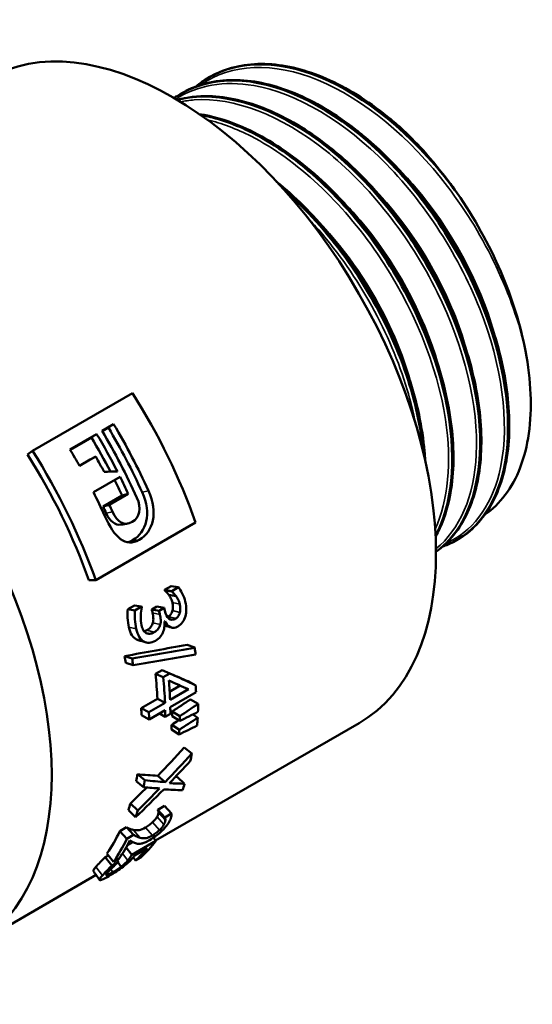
# Model space of a CAD drawing. Header units: millimetres. Extents: x -134 to 755, y -69 to 356.
# Tile 11 of 21: x 143 to 167, y 118 to 163. Entities that reach past the tile are written whole.
import ezdxf

# ---------------------------------------------------------------- set-up
doc = ezdxf.new("R2010")
doc.units = ezdxf.units.MM
doc.layers.add('Видимые тонкие (ГОСТ)', color=7, linetype='Continuous', lineweight=35)
doc.layers.add('Видимый контур (ГОСТ)', color=7, linetype='Continuous', lineweight=50)

msp = doc.modelspace()

# ---------------------------------------------------------------- linework, layer by layer
at = {"layer": 'Видимые тонкие (ГОСТ)'}
for p, q in [((148.8513, 141.4839), (149.1403, 141.5522)), ((147.201, 140.5165), (147.4902, 140.5844)), ((148.4155, 139.2778), (148.7236, 139.3)), ((150.244, 136.4126), (150.582, 136.3374)), ((149.3319, 135.939), (149.6696, 135.8652)), ((150.2519, 136.0413), (150.592, 135.9564)), ((149.3473, 135.4817), (149.6876, 135.3958)), ((150.0483, 135.7623), (150.3893, 135.6732)), ((148.2446, 135.2734), (148.5825, 135.1986)), ((149.069, 135.1375), (149.4103, 135.0468)), ((148.5889, 134.7148), (148.931, 134.6203)), ((149.5392, 126.5644), (149.8566, 126.2012)), ((148.4372, 125.9578), (148.7553, 125.5959)), ((149.0129, 126.074), (149.3253, 125.7025)), ((149.3331, 126.3107), (149.6469, 125.9416)), ((147.9503, 124.8765), (148.1931, 124.5498)), ((146.7293, 124.2551), (147.0229, 123.8581)), ((147.408, 124.1455), (147.5039, 124.01))]:
    msp.add_line(p, q, dxfattribs=at)
for points, knots in [([(166.4857, 147.988), (165.9316, 150.5295), (164.6385, 153.2685), (162.9068, 155.5367), (161.1756, 157.8042), (159.0211, 159.5808), (156.9513, 160.431), (154.8965, 161.2751), (152.9428, 161.1984), (151.5432, 160.2141)], [8.1045097, 8.1045097, 8.1045097, 8.1045097, 8.826182, 8.826182, 8.826182, 9.547605, 9.547605, 9.547605, 10.2638012, 10.2638012, 10.2638012, 10.2638012]), ([(162.8205, 139.1246), (164.0099, 139.6503), (164.8813, 140.7747), (165.2737, 142.3333), (165.7586, 144.2599), (165.5069, 146.833), (164.5673, 149.4271), (163.6279, 152.0205), (162.0088, 154.612), (160.0872, 156.5724), (158.1661, 158.5322), (155.959, 159.8437), (153.9841, 160.1854), (152.6307, 160.4195), (151.3941, 160.1966), (150.4042, 159.5633)], [13.2888388, 13.2888388, 13.2888388, 13.2888388, 13.8711808, 13.8711808, 13.8711808, 14.5909949, 14.5909949, 14.5909949, 15.3105985, 15.3105985, 15.3105985, 16.0299964, 16.0299964, 16.0299964, 16.5230134, 16.5230134, 16.5230134, 16.5230134]), ([(162.3681, 138.8811), (163.4618, 139.7566), (164.1282, 141.2939), (164.2231, 143.2205), (164.3321, 145.434), (163.6855, 148.1419), (162.4262, 150.6893), (161.1672, 153.2362), (159.3063, 155.6004), (157.277, 157.2096), (155.2482, 158.8185), (153.0681, 159.6587), (151.2464, 159.5225), (151.0333, 159.5065), (150.8253, 159.4773), (150.6229, 159.4351)], [19.7173363, 19.7173363, 19.7173363, 19.7173363, 20.3423278, 20.3423278, 20.3423278, 21.0604177, 21.0604177, 21.0604177, 21.7783396, 21.7783396, 21.7783396, 22.4960981, 22.4960981, 22.4960981, 22.5800575, 22.5800575, 22.5800575, 22.5800575]), ([(162.3323, 139.7848), (162.927, 141.0995), (163.1025, 142.8652), (162.8074, 144.8213), (162.4328, 147.3042), (161.303, 150.0716), (159.6795, 152.4471), (158.0571, 154.8209), (155.9555, 156.7823), (153.8706, 157.8504), (153.1892, 158.1995), (152.5116, 158.4521), (151.8545, 158.6067)], [26.2948373, 26.2948373, 26.2948373, 26.2948373, 26.8638452, 26.8638452, 26.8638452, 27.5861047, 27.5861047, 27.5861047, 28.307848, 28.307848, 28.307848, 28.5437237, 28.5437237, 28.5437237, 28.5437237]), ([(165.1646, 148.3791), (164.5781, 150.7062), (163.3253, 153.1758), (161.6978, 155.1766), (161.2804, 155.6899), (160.8393, 156.1709), (160.3826, 156.6136)], [8.14773325, 8.14773325, 8.14773325, 8.14773325, 8.87427286, 8.87427286, 8.87427286, 9.06063115, 9.06063115, 9.06063115, 9.06063115]), ([(163.8751, 147.638), (163.5921, 148.7642), (163.1617, 149.9241), (162.5987, 151.0482), (161.7003, 152.842), (160.4707, 154.5315), (159.0986, 155.8723)], [14.43081347, 14.43081347, 14.43081347, 14.43081347, 14.78249163, 14.78249163, 14.78249163, 15.34367703, 15.34367703, 15.34367703, 15.34367703]), ([(162.594, 146.9044), (162.0031, 149.237), (160.746, 151.7126), (159.1123, 153.7148), (158.6974, 154.2233), (158.2593, 154.7), (157.8059, 155.1388)], [20.71495316, 20.71495316, 20.71495316, 20.71495316, 21.4431916, 21.4431916, 21.4431916, 21.62813575, 21.62813575, 21.62813575, 21.62813575]), ([(161.3044, 146.1642), (160.9994, 147.3729), (160.5246, 148.6202), (159.9003, 149.8199), (159.0138, 151.5236), (157.8316, 153.1193), (156.5206, 154.398)], [26.99813846, 26.99813846, 26.99813846, 26.99813846, 27.37548238, 27.37548238, 27.37548238, 27.91132106, 27.91132106, 27.91132106, 27.91132106]), ([(161.4213, 144.6599), (161.3252, 145.1641), (161.2003, 145.6777), (161.0466, 146.1959), (160.2825, 148.7708), (158.8125, 151.4352), (156.9768, 153.5442), (156.7997, 153.7478), (156.6193, 153.9459), (156.4361, 154.1384)], [33.20269264, 33.20269264, 33.20269264, 33.20269264, 33.34723434, 33.34723434, 33.34723434, 34.06554603, 34.06554603, 34.06554603, 34.13486051, 34.13486051, 34.13486051, 34.13486051])]:
    msp.add_open_spline(points, degree=3, knots=knots, dxfattribs=at)
at = {"layer": 'Видимый контур (ГОСТ)'}
for p, q in [((151.9222, 160.5586), (151.9342, 160.5655)), ((150.638, 159.8172), (150.65, 159.8241)), ((143.8122, 143.389), (148.4084, 146.0426)), ((147.0098, 144.3032), (147.5428, 144.611)), ((147.2992, 144.4557), (147.0162, 144.2924)), ((147.2992, 144.4557), (147.5428, 144.611)), ((145.5352, 143.4518), (146.7604, 144.1592)), ((146.5168, 144.004), (145.5416, 143.441)), ((146.5168, 144.004), (146.7604, 144.1592)), ((143.5806, 143.2143), (143.8122, 143.389)), ((146.7223, 143.1239), (145.974, 142.6919)), ((146.4662, 142.9903), (146.7223, 143.1239)), ((145.968, 142.7027), (146.4662, 142.9903)), ((146.6107, 141.4895), (147.836, 142.1969)), ((147.0577, 140.8295), (147.9308, 141.3336)), ((148.2158, 141.4107), (147.3426, 140.9066)), ((147.9308, 141.3336), (148.2158, 141.4107)), ((147.0577, 140.8295), (147.3426, 140.9066)), ((151.3153, 140.0966), (146.7191, 137.443)), ((163.3451, 139.2907), (163.3571, 139.2976)), ((146.4049, 137.4372), (146.7191, 137.443)), ((149.8854, 136.9933), (150.191, 137.1697)), ((149.8854, 136.9933), (150.2184, 136.9382)), ((149.8913, 136.9709), (150.2244, 136.9152)), ((150.0813, 136.7677), (150.4165, 136.7041)), ((150.191, 137.1697), (150.524, 137.1147)), ((150.2184, 136.9382), (150.524, 137.1147)), ((148.1904, 136.1024), (148.496, 136.2788)), ((148.1904, 136.1024), (148.5228, 136.0495)), ((148.496, 136.2788), (148.8284, 136.226)), ((148.5228, 136.0495), (148.8284, 136.226)), ((149.2951, 136.0949), (149.5344, 136.233)), ((149.2951, 136.0949), (149.6317, 136.0256)), ((149.5344, 136.233), (149.8709, 136.1638)), ((149.6317, 136.0256), (149.8709, 136.1638)), ((149.908, 135.5487), (149.8871, 135.5366)), ((150.9254, 134.474), (151.2745, 134.337)), ((148.0445, 133.949), (148.3888, 133.8425)), ((148.0974, 133.6428), (148.4433, 133.5274)), ((149.4696, 133.1288), (149.7735, 133.3043)), ((149.4696, 133.1288), (149.8203, 132.978)), ((149.7735, 133.3043), (150.1242, 133.1535)), ((149.8203, 132.978), (150.1242, 133.1535)), ((150.9682, 132.7885), (151.3213, 132.6039)), ((150.119, 132.313), (150.6027, 132.5923)), ((150.9801, 132.4221), (150.1383, 131.9361)), ((151.3312, 132.2829), (150.1488, 131.6002)), ((148.8123, 131.5586), (149.5529, 131.9862)), ((149.1655, 131.3744), (149.906, 131.8019)), ((149.5529, 131.9862), (149.906, 131.8019)), ((151.0762, 131.96), (151.4297, 131.7495)), ((148.8123, 131.5586), (149.1655, 131.3744)), ((149.9165, 131.4661), (149.176, 131.0385)), ((149.6512, 131.3129), (149.9204, 131.1587)), ((150.2367, 131.4041), (150.5902, 131.1915)), ((148.8225, 131.2323), (149.176, 131.0385)), ((149.4744, 125.4685), (158.8286, 130.8692)), ((150.1527, 131.2929), (149.9204, 131.1587)), ((150.2312, 131.1875), (150.5846, 130.9686)), ((151.1813, 131.2618), (151.4083, 131.1148)), ((150.1991, 130.578), (150.5514, 130.3412)), ((150.2131, 130.7891), (150.5659, 130.5585)), ((150.7869, 129.7386), (151.1347, 129.4648)), ((148.5767, 128.1993), (148.923, 127.9168)), ((148.6353, 128.5159), (148.9833, 128.2427)), ((149.5741, 128.4446), (149.9179, 128.1511)), ((150.4674, 128.3905), (150.8059, 128.0773)), ((148.2192, 126.8594), (148.555, 126.5378)), ((148.3177, 127.1642), (148.6564, 126.8515)), ((149.5695, 126.8706), (149.8932, 126.5195)), ((149.5758, 126.8835), (149.8832, 127.061)), ((149.5758, 126.8835), (149.8997, 126.5328)), ((149.8832, 127.061), (150.2071, 126.7103)), ((149.6023, 126.768), (149.9235, 126.412)), ((149.8997, 126.5328), (150.2071, 126.7103)), ((147.8299, 125.9027), (148.1356, 126.0792)), ((147.8299, 125.9027), (148.1543, 125.5531)), ((148.1356, 126.0792), (148.46, 125.7296)), ((148.1543, 125.5531), (148.46, 125.7296)), ((148.3772, 124.8096), (149.488, 125.4509)), ((149.3729, 125.5992), (149.488, 125.4509)), ((148.1147, 125.1477), (148.3772, 124.8096)), ((148.1754, 125.2547), (148.4222, 125.3972)), ((149.0821, 125.1137), (148.5075, 124.782)), ((147.1549, 124.6998), (147.3059, 124.7869)), ((147.1549, 124.6998), (147.4574, 124.3137)), ((147.2357, 124.8738), (147.5427, 124.4942)), ((147.7925, 124.6384), (147.5427, 124.4942)), ((147.6922, 124.5805), (147.763, 124.4902)), ((148.4413, 124.6969), (148.5471, 124.5429)), ((148.8004, 124.6891), (148.5471, 124.5429)), ((147.4574, 124.3137), (147.763, 124.4902)), ((147.7431, 124.4675), (147.888, 124.2653)), ((141.1509, 120.6629), (146.7336, 123.8861)), ((147.2002, 123.9015), (147.2188, 123.8755))]:
    msp.add_line(p, q, dxfattribs=at)
for centre, major_axis, start_param, end_param in [((150.2786, 145.6782), (-8.55, 14.809), 3.1415927, 6.2831853), ((158.2461, 150.2782), (-6.0325, 10.4486), 4.8572844, 4.9160315), ((140.256, 139.8916), (8.8, -15.242), 1.2618031, 1.64192), ((138.9674, 139.1477), (-8.55, 14.809), 4.5408646, 4.7375989), ((138.9674, 139.1477), (8.8, -15.242), 1.3992719, 1.5960062), ((138.185, 138.6959), (-8.55, 14.809), 4.6323417, 4.7375989), ((138.185, 138.6959), (8.8, -15.242), 1.4842274, 1.5960062), ((138.4344, 138.8399), (-8.8, 15.242), 4.5401121, 4.7375989), ((135.6598, 137.238), (-8.55, 14.809), 4.4033957, 4.7835127), ((135.6598, 137.238), (-8.8, 15.242), 4.4033957, 4.7835127), ((136.9598, 137.9886), (-8.8, 15.242), 4.6877338, 4.7375989), ((137.708, 138.4206), (-8.8, 15.242), 4.6425581, 4.6877338), ((138.185, 138.6959), (8.8, -15.242), 1.4188317, 1.468712), ((138.185, 138.6959), (-8.55, 14.809), 4.5604244, 4.6073089), ((136.9598, 137.9886), (-8.8, 15.242), 4.541916, 4.6103047), ((137.3119, 138.1919), (-8.55, 14.809), 4.5401121, 4.5604244), ((137.3119, 138.1919), (8.8, -15.242), 1.3985194, 1.4188317), ((138.4971, 138.8761), (-8.55, 14.809), 4.2682802, 4.2697247), ((138.4971, 138.8761), (-8.8, 15.242), 4.2682802, 4.2697247), ((137.1278, 138.0856), (8.8, -15.242), 1.1313098, 1.1330432), ((137.7845, 138.4647), (-8.55, 14.809), 4.2281244, 4.2382356), ((137.7845, 138.4647), (-8.8, 15.242), 4.2281244, 4.2382356), ((138.0238, 138.6029), (8.8, -15.242), 1.0886984, 1.0966429), ((138.9862, 139.1585), (8.8, -15.242), 0.9237418, 0.944253), ((136.2668, 137.5884), (-8.55, 14.809), 4.1351016, 4.1553239), ((136.2668, 137.5884), (-8.8, 15.242), 4.1351016, 4.1553239), ((137.4754, 138.2862), (-8.55, 14.809), 3.9752005, 4.0539233), ((137.4754, 138.2862), (-8.8, 15.242), 3.9752005, 4.0539233), ((137.7077, 138.4204), (-8.8, 15.242), 3.9752005, 4.0351454), ((138.8901, 139.103), (8.8, -15.242), 0.810641, 0.8325967), ((136.7348, 137.8587), (-8.55, 14.809), 3.9522337, 3.9752005), ((136.7348, 137.8587), (-8.8, 15.242), 3.9522337, 3.9752005), ((137.4754, 138.2862), (-8.8, 15.242), 3.9310002, 3.9522337), ((137.7077, 138.4204), (8.8, -15.242), 0.7894076, 0.810641), ((138.1478, 138.6745), (-8.55, 14.809), 3.8904111, 3.9061556), ((138.9862, 139.1585), (8.8, -15.242), 0.7436184, 0.769763), ((138.1478, 138.6745), (-8.8, 15.242), 3.8904111, 3.9061556), ((138.9862, 139.1585), (8.8, -15.242), 0.6985514, 0.724696), ((138.1478, 138.6745), (-8.55, 14.809), 3.8453441, 3.8610887), ((138.1478, 138.6745), (-8.8, 15.242), 3.8453441, 3.8610887), ((138.8901, 139.103), (8.8, -15.242), 0.5785173, 0.605673), ((136.7348, 137.8587), (-8.55, 14.809), 3.7234322, 3.748999), ((136.7348, 137.8587), (-8.8, 15.242), 3.7234322, 3.748999), ((138.8901, 139.103), (8.8, -15.242), 0.4671499, 0.4927167), ((136.7348, 137.8587), (-8.55, 14.809), 3.6087426, 3.6358983), ((136.7348, 137.8587), (-8.8, 15.242), 3.6087426, 3.6358983), ((138.4989, 138.8772), (8.55, -14.809), 0.3715271, 0.3728271), ((138.4989, 138.8772), (8.8, -15.242), 0.3715271, 0.3728271), ((136.7348, 137.8587), (8.55, -14.809), 0.2666597, 0.3765826), ((136.7348, 137.8587), (8.8, -15.242), 0.2666597, 0.3765826), ((136.9846, 138.0029), (8.8, -15.242), 0.2666597, 0.3541936), ((138.8901, 139.103), (8.8, -15.242), 0.1357922, 0.2335817), ((138.6368, 138.9568), (8.8, -15.242), 0.1357922, 0.2106149), ((137.1173, 138.0795), (8.8, -15.242), 0.2392151, 0.2409484)]:
    msp.add_ellipse(centre, major_axis=major_axis, ratio=0.5773503, start_param=start_param, end_param=end_param, dxfattribs=at)
msp.add_ellipse((132.6009, 135.472), major_axis=(-8.55, 14.809), ratio=0.5773503, dxfattribs=at)
for points, knots in [([(151.7227, 160.435), (153.0314, 161.2825), (154.7839, 161.3883), (156.6482, 160.721), (158.7056, 159.9846), (160.8819, 158.3132), (162.6701, 156.1119), (162.9016, 155.827), (163.1266, 155.5337), (163.3444, 155.2333)], [-10.2427371, -10.2427371, -10.2427371, -10.2427371, -9.5934965, -9.5934965, -9.5934965, -8.877013, -8.877013, -8.877013, -8.7842752, -8.7842752, -8.7842752, -8.7842752]), ([(162.934, 155.8022), (161.1737, 158.0615), (158.9989, 159.8135), (156.9213, 160.6299), (155.0552, 161.3632), (153.2817, 161.3357), (151.9346, 160.5645)], [2.559837, 2.559837, 2.559837, 2.559837, 3.2800724, 3.2800724, 3.2800724, 3.9269908, 3.9269908, 3.9269908, 3.9269908]), ([(152.1405, 160.6772), (152.8362, 161.0298), (153.642, 161.2006), (155.3371, 161.1584), (156.2464, 160.9499), (158.087, 160.1875), (159.0415, 159.6177), (160.1669, 158.7401), (160.3786, 158.5656), (160.588, 158.3837)], [0, 0, 0, 0, 0.38195, 0.38195, 0.7598902, 0.7598902, 1.1445751, 1.1445751, 1.2345279, 1.2345279, 1.2345279, 1.2345279]), ([(150.442, 159.6876), (151.2916, 160.2394), (152.3222, 160.4909), (153.4572, 160.4033), (155.3879, 160.2542), (157.6043, 159.1251), (159.5888, 157.2926), (161.5713, 155.4618), (163.3058, 152.9449), (164.3903, 150.3486), (165.5039, 147.6829), (165.9211, 144.9581), (165.5503, 142.8635), (165.2411, 141.1178), (164.3881, 139.8228), (163.1638, 139.1949)], [-16.5259225, -16.5259225, -16.5259225, -16.5259225, -16.1042264, -16.1042264, -16.1042264, -15.3869213, -15.3869213, -15.3869213, -14.6703193, -14.6703193, -14.6703193, -13.9345638, -13.9345638, -13.9345638, -13.3213415, -13.3213415, -13.3213415, -13.3213415]), ([(163.3543, 139.3018), (164.3764, 139.8987), (165.1203, 140.9772), (165.4667, 142.412), (165.9382, 144.3651), (165.6684, 146.961), (164.7102, 149.571), (163.7523, 152.1801), (162.1143, 154.7804), (160.1769, 156.7421), (158.24, 158.7034), (156.0201, 160.0093), (154.037, 160.3405), (152.7709, 160.552), (151.6081, 160.365), (150.6533, 159.8178)], [7.0685835, 7.0685835, 7.0685835, 7.0685835, 7.5964652, 7.5964652, 7.5964652, 8.3150725, 8.3150725, 8.3150725, 9.0334664, 9.0334664, 9.0334664, 9.7516516, 9.7516516, 9.7516516, 10.2101761, 10.2101761, 10.2101761, 10.2101761]), ([(150.8563, 159.9358), (151.552, 160.2884), (152.3579, 160.4592), (154.0529, 160.417), (154.9623, 160.2085), (156.8028, 159.4461), (157.7574, 158.8763), (158.7819, 158.0773), (158.8939, 157.9874), (159.3401, 157.6186), (159.6706, 157.3219), (160.8791, 156.1474), (161.7211, 155.141), (163.1781, 153.012), (163.8148, 151.8653), (164.824, 149.5619), (165.2091, 148.3766), (165.6847, 146.1152), (165.7809, 145.011), (165.6755, 143.0185), (165.472, 142.1055), (164.7899, 140.5872), (164.302, 139.9619), (163.6479, 139.4829), (163.5903, 139.4431), (163.5316, 139.4048)], [0, 0, 0, 0, 0.38195, 0.38195, 0.7598902, 0.7598902, 1.1445751, 1.1445751, 1.1920016, 1.1920016, 1.3345014, 1.3345014, 1.7256039, 1.7256039, 2.1101012, 2.1101012, 2.4945933, 2.4945933, 2.8795169, 2.8795169, 3.2653415, 3.2653415, 3.6505511, 3.6505511, 3.6870613, 3.6870613, 3.6870613, 3.6870613]), ([(150.4703, 159.5277), (150.5384, 159.5452), (150.6072, 159.5611), (150.6767, 159.5755), (152.419, 159.9365), (154.5774, 159.3223), (156.6486, 157.886), (158.7188, 156.4504), (160.6846, 154.2062), (162.0889, 151.695), (163.4926, 149.1849), (164.3238, 146.4299), (164.3962, 144.0927), (164.4698, 141.7172), (163.7583, 139.7954), (162.4484, 138.8061), (162.4225, 138.7866), (162.3964, 138.7674), (162.37, 138.7485)], [-22.610167, -22.610167, -22.610167, -22.610167, -22.5815862, -22.5815862, -22.5815862, -21.864703, -21.864703, -21.864703, -21.1481587, -21.1481587, -21.1481587, -20.4319347, -20.4319347, -20.4319347, -19.7039559, -19.7039559, -19.7039559, -19.689563, -19.689563, -19.689563, -19.689563]), ([(150.4638, 159.5317), (150.9256, 159.6535), (151.4174, 159.7092), (152.7688, 159.6756), (153.6781, 159.4671), (155.5187, 158.7046), (156.4732, 158.1349), (157.5035, 157.3313), (157.6214, 157.2366), (158.0907, 156.8476), (158.438, 156.5335), (159.6593, 155.3337), (160.4972, 154.3221), (161.9444, 152.1857), (162.5753, 151.0365), (163.572, 148.7313), (163.95, 147.5466), (164.4112, 145.2892), (164.4999, 144.1886), (164.3795, 142.2057), (164.1685, 141.2989), (163.4717, 139.7939), (162.9751, 139.1763), (162.3701, 138.7469)], [0.1541074, 0.1541074, 0.1541074, 0.1541074, 0.38195, 0.38195, 0.7598902, 0.7598902, 1.1445751, 1.1445751, 1.1944752, 1.1944752, 1.3444323, 1.3444323, 1.7354209, 1.7354209, 2.1199082, 2.1199082, 2.5044032, 2.5044032, 2.8893461, 2.8893461, 3.2751909, 3.2751909, 3.6609183, 3.6609183, 3.6609183, 3.6609183]), ([(162.3695, 138.7475), (163.5631, 139.6014), (164.2952, 141.196), (164.4, 143.2197), (164.5151, 145.4431), (163.8716, 148.1651), (162.6114, 150.7295), (161.3514, 153.2934), (159.4854, 155.6775), (157.4466, 157.3066), (155.4083, 158.9354), (153.2145, 159.7954), (151.3763, 159.6749), (151.0618, 159.6543), (150.7581, 159.605), (150.4671, 159.5283)], [13.4041943, 13.4041943, 13.4041943, 13.4041943, 14.0566468, 14.0566468, 14.0566468, 14.7735038, 14.7735038, 14.7735038, 15.4901898, 15.4901898, 15.4901898, 16.2067093, 16.2067093, 16.2067093, 16.3292938, 16.3292938, 16.3292938, 16.3292938]), ([(151.4824, 158.8759), (152.076, 158.7807), (152.6904, 158.6029), (154.2345, 157.9632), (155.189, 157.3935), (157.0158, 155.9688), (157.9106, 155.0951), (159.5274, 153.1618), (160.2699, 152.0785), (161.515, 149.8417), (162.0334, 148.6606), (162.7874, 146.3485), (163.0323, 145.1889), (163.2228, 143.0335), (163.1702, 142.0112), (162.8359, 140.5036), (162.6267, 139.9388), (162.3531, 139.4472)], [0.5047945, 0.5047945, 0.5047945, 0.5047945, 0.7598902, 0.7598902, 1.1445751, 1.1445751, 1.5303969, 1.5303969, 1.9154258, 1.9154258, 2.2999374, 2.2999374, 2.6845589, 2.6845589, 3.069914, 3.069914, 3.3372363, 3.3372363, 3.3372363, 3.3372363]), ([(162.35, 139.4727), (163.041, 140.7658), (163.2869, 142.566), (163.0233, 144.5882), (162.7004, 147.0653), (161.6154, 149.8533), (160.0182, 152.2727), (158.4222, 154.6903), (156.3284, 156.7183), (154.2296, 157.8611), (153.3114, 158.361), (152.3958, 158.6896), (151.5237, 158.8413)], [19.9653592, 19.9653592, 19.9653592, 19.9653592, 20.5542157, 20.5542157, 20.5542157, 21.2755301, 21.2755301, 21.2755301, 21.9963143, 21.9963143, 21.9963143, 22.3116302, 22.3116302, 22.3116302, 22.3116302]), ([(151.541, 158.83), (152.2611, 158.7025), (153.0106, 158.4541), (153.767, 158.0864), (155.8611, 157.0682), (157.9897, 155.1442), (159.6525, 152.7842), (161.3142, 150.4259), (162.4965, 147.653), (162.9271, 145.1389), (163.3096, 142.9059), (163.0964, 140.8946), (162.3505, 139.4858)], [-28.591273, -28.591273, -28.591273, -28.591273, -28.3311085, -28.3311085, -28.3311085, -27.6108348, -27.6108348, -27.6108348, -26.891052, -26.891052, -26.891052, -26.2517563, -26.2517563, -26.2517563, -26.2517563]), ([(162.934, 155.8022), (161.9855, 157.0699), (161.1625, 157.8571), (160.721, 158.2663), (160.6408, 158.3378), (160.588, 158.3837)], [-0.08370837, -0.08370837, -0.08370837, -0.08370837, -0.027754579, -0.027754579, -0.011757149, -0.011757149, -0.011757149, -0.011757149]), ([(155.0399, 155.7633), (155.8768, 155.0844), (156.6923, 154.2749), (158.2432, 152.4204), (158.9858, 151.337), (160.2308, 149.1003), (160.7492, 147.9192), (161.5032, 145.6071), (161.7481, 144.4475), (161.8559, 143.2278), (161.866, 143.0857), (161.8734, 142.9448)], [1.1759953, 1.1759953, 1.1759953, 1.1759953, 1.5303969, 1.5303969, 1.9154258, 1.9154258, 2.2999374, 2.2999374, 2.6845589, 2.6845589, 2.7356686, 2.7356686, 2.7356686, 2.7356686]), ([(161.7985, 143.2519), (161.7296, 144.09), (161.5736, 144.9708), (161.3296, 145.8694), (160.6294, 148.4491), (159.2106, 151.1534), (157.4003, 153.3297), (156.7487, 154.113), (156.0483, 154.8256), (155.323, 155.4487)], [26.7787554, 26.7787554, 26.7787554, 26.7787554, 27.0285959, 27.0285959, 27.0285959, 27.7458366, 27.7458366, 27.7458366, 28.0040141, 28.0040141, 28.0040141, 28.0040141]), ([(155.3946, 155.372), (155.8334, 154.9902), (156.2627, 154.5753), (156.6769, 154.1309), (158.5716, 152.0982), (160.1372, 149.4654), (161.0122, 146.8664), (161.4196, 145.6565), (161.6758, 144.4588), (161.7777, 143.3351)], [-34.2773423, -34.2773423, -34.2773423, -34.2773423, -34.1207134, -34.1207134, -34.1207134, -33.4043556, -33.4043556, -33.4043556, -33.0708672, -33.0708672, -33.0708672, -33.0708672]), ([(166.4857, 147.988), (166.2579, 149.1763), (165.8719, 150.4113), (164.8078, 152.8837), (164.129, 154.1048), (163.3444, 155.2333)], [-0.8193964, -0.8193964, -0.8193964, -0.8193964, -0.41514899, -0.41514899, 0, 0, 0, 0]), ([(164.6212, 140.4575), (164.9715, 140.6975), (165.2845, 140.9985), (166.1105, 142.0912), (166.4783, 143.0522), (166.8005, 145.3252), (166.7483, 146.6179), (166.4857, 147.988)], [-1.1530863, -1.1530863, -1.1530863, -1.1530863, -0.9275856, -0.9275856, -0.4657523, -0.4657523, 0, 0, 0, 0]), ([(150.0813, 136.7677), (150.0467, 136.8159), (150.0132, 136.8559), (149.981, 136.8877), (149.9488, 136.9196), (149.9189, 136.9473), (149.8913, 136.9709)], [0, 0, 0, 0, 1, 1, 1, 2, 2, 2, 2]), ([(150.244, 136.4126), (150.2286, 136.4793), (150.2066, 136.5421), (150.1779, 136.6008), (150.1492, 136.6595), (150.117, 136.7152), (150.0813, 136.7677)], [0, 0, 0, 0, 1, 1, 1, 2, 2, 2, 2]), ([(150.4165, 136.7041), (150.3815, 136.7539), (150.3476, 136.7954), (150.3151, 136.8286), (150.2825, 136.8617), (150.2523, 136.8906), (150.2244, 136.9152)], [0, 0, 0, 0, 1, 1, 1, 2, 2, 2, 2]), ([(150.524, 137.1147), (150.5796, 137.0512), (150.6392, 136.9564), (150.7016, 136.8306), (150.764, 136.7047), (150.8095, 136.5785), (150.8386, 136.4519)], [0, 0, 0, 0, 1, 1, 1, 2, 2, 2, 2]), ([(150.2519, 136.0413), (150.2665, 136.1012), (150.2725, 136.1622), (150.2699, 136.2241), (150.2673, 136.286), (150.2587, 136.3489), (150.244, 136.4126)], [0, 0, 0, 0, 1, 1, 1, 2, 2, 2, 2]), ([(150.582, 136.3374), (150.5661, 136.4061), (150.5436, 136.4707), (150.5145, 136.5314), (150.4854, 136.5921), (150.4527, 136.6496), (150.4165, 136.7041)], [0, 0, 0, 0, 1, 1, 1, 2, 2, 2, 2]), ([(150.592, 135.9564), (150.6063, 136.0176), (150.612, 136.08), (150.6091, 136.1436), (150.6061, 136.2072), (150.5971, 136.2718), (150.582, 136.3374)], [0, 0, 0, 0, 1, 1, 1, 2, 2, 2, 2]), ([(150.8386, 136.4519), (150.8679, 136.3237), (150.8825, 136.2065), (150.8831, 136.1001), (150.8836, 135.9937), (150.8706, 135.8898), (150.8443, 135.7883)], [0, 0, 0, 0, 1, 1, 1, 2, 2, 2, 2]), ([(148.2446, 135.2734), (148.2127, 135.4113), (148.1929, 135.5556), (148.1852, 135.7062), (148.1775, 135.8568), (148.1788, 135.9889), (148.1904, 136.1024)], [0, 0, 0, 0, 1, 1, 1, 2, 2, 2, 2]), ([(148.5825, 135.1986), (148.5496, 135.3405), (148.5288, 135.4888), (148.5201, 135.6434), (148.5115, 135.7979), (148.512, 135.9334), (148.5228, 136.0495)], [0, 0, 0, 0, 1, 1, 1, 2, 2, 2, 2]), ([(148.8357, 136.1983), (148.8126, 136.0929), (148.7982, 135.9609), (148.7912, 135.8025), (148.7842, 135.6441), (148.7961, 135.4985), (148.8269, 135.3657)], [0, 0, 0, 0, 1, 1, 1, 2, 2, 2, 2]), ([(149.3473, 135.4817), (149.3653, 135.5502), (149.3722, 135.6228), (149.3677, 135.6994), (149.3631, 135.7761), (149.3513, 135.8559), (149.3319, 135.939)], [0, 0, 0, 0, 1, 1, 1, 2, 2, 2, 2]), ([(149.6876, 135.3958), (149.7054, 135.4658), (149.7119, 135.5401), (149.7068, 135.6189), (149.7018, 135.6976), (149.6895, 135.7797), (149.6696, 135.8652)], [0, 0, 0, 0, 1, 1, 1, 2, 2, 2, 2]), ([(149.9008, 136.0377), (149.9406, 135.8681), (150.0019, 135.7482), (150.0865, 135.6774), (150.1712, 135.6066), (150.2717, 135.6053), (150.3893, 135.6732)], [0, 0, 0, 0, 1, 1, 1, 2, 2, 2, 2]), ([(150.0483, 135.7623), (150.103, 135.7939), (150.1471, 135.8343), (150.1805, 135.8833), (150.214, 135.9324), (150.2378, 135.9851), (150.2519, 136.0413)], [0, 0, 0, 0, 1, 1, 1, 2, 2, 2, 2]), ([(150.3893, 135.6732), (150.444, 135.7048), (150.4881, 135.7455), (150.5213, 135.7953), (150.5546, 135.8452), (150.5782, 135.8989), (150.592, 135.9564)], [0, 0, 0, 0, 1, 1, 1, 2, 2, 2, 2]), ([(149.069, 135.1375), (149.147, 135.1826), (149.2084, 135.2341), (149.2531, 135.2921), (149.2977, 135.3501), (149.3292, 135.4133), (149.3473, 135.4817)], [0, 0, 0, 0, 1, 1, 1, 2, 2, 2, 2]), ([(149.4103, 135.0468), (149.4883, 135.0919), (149.5496, 135.1438), (149.5941, 135.2026), (149.6386, 135.2614), (149.6699, 135.3258), (149.6876, 135.3958)], [0, 0, 0, 0, 1, 1, 1, 2, 2, 2, 2]), ([(149.8871, 135.5366), (149.8905, 135.4719), (149.8887, 135.3998), (149.8817, 135.3202), (149.8746, 135.2407), (149.8557, 135.16), (149.8251, 135.0784)], [0, 0, 0, 0, 1, 1, 1, 2, 2, 2, 2]), ([(150.4952, 135.3089), (150.3764, 135.2403), (150.2627, 135.2307), (150.153, 135.2803), (150.0433, 135.3299), (149.962, 135.4193), (149.908, 135.5487)], [0, 0, 0, 0, 1, 1, 1, 2, 2, 2, 2]), ([(150.8443, 135.7883), (150.8155, 135.6803), (150.772, 135.5862), (150.7144, 135.506), (150.6568, 135.4257), (150.5836, 135.36), (150.4952, 135.3089)], [0, 0, 0, 0, 1, 1, 1, 2, 2, 2, 2]), ([(148.5889, 134.7148), (148.5078, 134.7566), (148.4387, 134.8241), (148.3809, 134.9176), (148.323, 135.011), (148.2779, 135.1296), (148.2446, 135.2734)], [0, 0, 0, 0, 1, 1, 1, 2, 2, 2, 2]), ([(148.931, 134.6203), (148.8495, 134.6644), (148.7798, 134.7347), (148.7212, 134.8315), (148.6627, 134.9282), (148.6167, 135.0505), (148.5825, 135.1986)], [0, 0, 0, 0, 1, 1, 1, 2, 2, 2, 2]), ([(148.8269, 135.3657), (148.845, 135.2878), (148.872, 135.2154), (148.9078, 135.1485), (148.9437, 135.0816), (148.9885, 135.0348), (149.0426, 135.008)], [0, 0, 0, 0, 1, 1, 1, 2, 2, 2, 2]), ([(149.0426, 135.008), (149.0963, 134.9828), (149.1515, 134.9717), (149.2082, 134.9747), (149.265, 134.9777), (149.3323, 135.0018), (149.4103, 135.0468)], [0, 0, 0, 0, 1, 1, 1, 2, 2, 2, 2]), ([(149.8251, 135.0784), (149.7957, 134.9974), (149.7518, 134.9199), (149.6935, 134.8461), (149.6352, 134.7722), (149.5588, 134.7081), (149.4645, 134.6536)], [0, 0, 0, 0, 1, 1, 1, 2, 2, 2, 2]), ([(149.4645, 134.6536), (149.3679, 134.5978), (149.2745, 134.5677), (149.1842, 134.5633), (149.0938, 134.559), (149.0096, 134.5779), (148.931, 134.6203)], [0, 0, 0, 0, 1, 1, 1, 2, 2, 2, 2]), ([(149.6023, 126.768), (149.6031, 126.7915), (149.5995, 126.8121), (149.5917, 126.8295), (149.5839, 126.847), (149.5765, 126.8608), (149.5695, 126.8706)], [0, 0, 0, 0, 1, 1, 1, 2, 2, 2, 2]), ([(150.0968, 126.3286), (150.0051, 126.1668), (149.8757, 126.0147), (149.7134, 125.8668), (149.5511, 125.7189), (149.3781, 125.5938), (149.1965, 125.4889)], [0, 0, 0, 0, 1, 1, 1, 2, 2, 2, 2]), ([(149.3331, 126.3107), (149.3777, 126.3532), (149.4174, 126.3955), (149.4519, 126.438), (149.4865, 126.4804), (149.5156, 126.5225), (149.5392, 126.5644)], [0, 0, 0, 0, 1, 1, 1, 2, 2, 2, 2]), ([(149.5392, 126.5644), (149.5618, 126.6045), (149.5779, 126.6416), (149.5876, 126.6759), (149.5973, 126.7102), (149.6022, 126.7409), (149.6023, 126.768)], [0, 0, 0, 0, 1, 1, 1, 2, 2, 2, 2]), ([(149.8566, 126.2012), (149.8798, 126.2425), (149.8966, 126.2808), (149.9069, 126.3163), (149.9173, 126.3518), (149.9228, 126.3837), (149.9235, 126.412)], [0, 0, 0, 0, 1, 1, 1, 2, 2, 2, 2]), ([(149.9235, 126.412), (149.9248, 126.4364), (149.9217, 126.4579), (149.9143, 126.4763), (149.907, 126.4947), (149.8999, 126.5091), (149.8932, 126.5195)], [0, 0, 0, 0, 1, 1, 1, 2, 2, 2, 2]), ([(150.2071, 126.7103), (150.2117, 126.6766), (150.2059, 126.6231), (150.1885, 126.5512), (150.171, 126.4793), (150.1403, 126.4052), (150.0968, 126.3286)], [0, 0, 0, 0, 1, 1, 1, 2, 2, 2, 2]), ([(148.1356, 126.0792), (148.1873, 126.0517), (148.2368, 126.0278), (148.2846, 126.0072), (148.3323, 125.9866), (148.3831, 125.9702), (148.4372, 125.9578)], [0, 0, 0, 0, 1, 1, 1, 2, 2, 2, 2]), ([(148.4372, 125.9578), (148.546, 125.9329), (148.6387, 125.9312), (148.7194, 125.9482), (148.8, 125.9653), (148.8976, 126.0075), (149.0129, 126.074)], [0, 0, 0, 0, 1, 1, 1, 2, 2, 2, 2]), ([(149.0129, 126.074), (149.0734, 126.109), (149.1308, 126.1465), (149.1849, 126.1868), (149.239, 126.227), (149.2884, 126.2683), (149.3331, 126.3107)], [0, 0, 0, 0, 1, 1, 1, 2, 2, 2, 2]), ([(149.3253, 125.7025), (149.3859, 125.7375), (149.4433, 125.7753), (149.4977, 125.8159), (149.552, 125.8566), (149.6018, 125.8984), (149.6469, 125.9416)], [0, 0, 0, 0, 1, 1, 1, 2, 2, 2, 2]), ([(149.6469, 125.9416), (149.692, 125.9848), (149.7322, 126.028), (149.7674, 126.0715), (149.8025, 126.1149), (149.8323, 126.1581), (149.8566, 126.2012)], [0, 0, 0, 0, 1, 1, 1, 2, 2, 2, 2]), ([(148.592, 125.3325), (148.5361, 125.3464), (148.4805, 125.3673), (148.4247, 125.396), (148.3688, 125.4247), (148.3237, 125.4496), (148.2905, 125.4691)], [0, 0, 0, 0, 1, 1, 1, 2, 2, 2, 2]), ([(148.46, 125.7296), (148.5106, 125.6998), (148.5591, 125.6737), (148.6057, 125.6511), (148.6524, 125.6285), (148.7022, 125.6102), (148.7553, 125.5959)], [0, 0, 0, 0, 1, 1, 1, 2, 2, 2, 2]), ([(148.7553, 125.5959), (148.862, 125.5672), (148.9532, 125.563), (149.033, 125.5787), (149.1128, 125.5945), (149.21, 125.636), (149.3253, 125.7025)], [0, 0, 0, 0, 1, 1, 1, 2, 2, 2, 2]), ([(149.1965, 125.4889), (149.1115, 125.4399), (149.0384, 125.4022), (148.9773, 125.376), (148.9162, 125.3498), (148.8641, 125.3323), (148.8209, 125.3238)], [0, 0, 0, 0, 1, 1, 1, 2, 2, 2, 2]), ([(148.8209, 125.3238), (148.7753, 125.3139), (148.7341, 125.3104), (148.697, 125.3136), (148.6599, 125.3169), (148.6249, 125.3231), (148.592, 125.3325)], [0, 0, 0, 0, 1, 1, 1, 2, 2, 2, 2]), ([(146.7293, 124.2551), (146.7864, 124.3204), (146.8532, 124.393), (146.9296, 124.4727), (147.006, 124.5524), (147.0808, 124.6284), (147.1549, 124.6998)], [0, 0, 0, 0, 1, 1, 1, 2, 2, 2, 2]), ([(147.888, 124.2653), (147.9484, 124.3117), (148.004, 124.3584), (148.0545, 124.406), (148.105, 124.4536), (148.1513, 124.5014), (148.1931, 124.5498)], [0, 0, 0, 0, 1, 1, 1, 2, 2, 2, 2]), ([(148.4089, 124.6589), (148.3455, 124.5864), (148.2816, 124.5216), (148.2183, 124.4632), (148.1551, 124.4049), (148.0753, 124.3391), (147.9792, 124.2657)], [0, 0, 0, 0, 1, 1, 1, 2, 2, 2, 2]), ([(148.1931, 124.5498), (148.2383, 124.6021), (148.2764, 124.6515), (148.3077, 124.6982), (148.339, 124.7448), (148.3619, 124.7822), (148.3772, 124.8096)], [0, 0, 0, 0, 1, 1, 1, 2, 2, 2, 2]), ([(148.5075, 124.782), (148.4926, 124.7611), (148.4765, 124.74), (148.4591, 124.7185), (148.4417, 124.6971), (148.4249, 124.6773), (148.4089, 124.6589)], [0, 0, 0, 0, 1, 1, 1, 2, 2, 2, 2]), ([(146.6101, 124.0608), (146.6048, 124.0682), (146.6062, 124.0809), (146.6141, 124.0992), (146.6284, 124.1322), (146.667, 124.1839), (146.7293, 124.2551)], [0.4494043, 0.4494043, 0.4494043, 0.4494043, 1, 1, 1, 2, 2, 2, 2]), ([(147.0229, 123.8581), (147.0817, 123.9253), (147.15, 123.9998), (147.228, 124.0815), (147.3059, 124.1631), (147.3822, 124.2409), (147.4574, 124.3137)], [0, 0, 0, 0, 1, 1, 1, 2, 2, 2, 2]), ([(147.5104, 124.2471), (147.4592, 124.1966), (147.4146, 124.1524), (147.3771, 124.1144), (147.3395, 124.0764), (147.3037, 124.0378), (147.2696, 123.9989)], [0, 0, 0, 0, 1, 1, 1, 2, 2, 2, 2]), ([(147.9792, 124.2657), (147.8825, 124.1916), (147.7812, 124.1201), (147.6759, 124.0503), (147.5706, 123.9805), (147.4526, 123.9082), (147.3222, 123.8329)], [0, 0, 0, 0, 1, 1, 1, 2, 2, 2, 2]), ([(147.5039, 124.01), (147.5807, 124.0543), (147.65, 124.0971), (147.7115, 124.1383), (147.773, 124.1794), (147.8319, 124.2217), (147.888, 124.2653)], [0, 0, 0, 0, 1, 1, 1, 2, 2, 2, 2]), ([(147.7518, 124.4753), (147.7237, 124.4503), (147.6881, 124.4171), (147.6447, 124.3762), (147.6014, 124.3352), (147.5566, 124.2921), (147.5104, 124.2471)], [0, 0, 0, 0, 1, 1, 1, 2, 2, 2, 2]), ([(146.9209, 123.6467), (146.8926, 123.6456), (146.8868, 123.662), (146.9026, 123.6966), (146.9185, 123.7313), (146.9588, 123.7849), (147.0229, 123.8581)], [0, 0, 0, 0, 1, 1, 1, 2, 2, 2, 2]), ([(147.3222, 123.8329), (147.2185, 123.773), (147.1329, 123.7273), (147.0649, 123.6958), (146.997, 123.6643), (146.9491, 123.6477), (146.9209, 123.6467)], [0, 0, 0, 0, 1, 1, 1, 2, 2, 2, 2]), ([(147.2696, 123.9989), (147.2362, 123.9608), (147.2139, 123.9303), (147.2028, 123.9074), (147.1917, 123.8846), (147.197, 123.874), (147.2188, 123.8755)], [0, 0, 0, 0, 1, 1, 1, 2, 2, 2, 2]), ([(147.2188, 123.8755), (147.2404, 123.8778), (147.274, 123.8898), (147.3199, 123.9112), (147.3657, 123.9327), (147.4271, 123.9656), (147.5039, 124.01)], [0, 0, 0, 0, 1, 1, 1, 2, 2, 2, 2])]:
    msp.add_open_spline(points, degree=3, knots=knots, dxfattribs=at)
for points in [[(151.3164, 160.1367), (151.4467, 160.2445), (151.5822, 160.3443), (151.7224, 160.4358)], [(150.3214, 159.6155), (150.36, 159.6424), (150.3989, 159.6688), (150.4382, 159.6944)], [(147.7129, 142.4398), (147.5093, 142.4351), (147.3052, 142.4303), (147.1006, 142.4254)], [(148.4155, 139.2778), (149.0549, 139.647), (149.2989, 140.4921), (148.8513, 141.4839)], [(149.1403, 141.5522), (149.601, 140.5315), (149.363, 139.6692), (148.7236, 139.3)], [(148.3941, 140.1174), (148.7455, 140.3203), (148.8262, 140.7588), (148.6127, 141.2325)], [(148.7236, 139.3), (148.0903, 138.9344), (147.5901, 139.381), (147.1251, 140.4098)], [(147.8844, 139.9943), (147.6097, 139.9515), (147.3671, 140.148), (147.201, 140.5165)], [(147.4902, 140.5844), (147.7037, 140.1107), (148.0342, 139.9097), (148.3941, 140.1174)], [(148.1877, 140.0415), (148.0865, 140.0258), (147.9854, 140.01), (147.8843, 139.9942)], [(148.1981, 139.1815), (148.2687, 139.2029), (148.3411, 139.2349), (148.4155, 139.2778)], [(163.165, 139.1932), (163.0071, 139.1131), (162.8428, 139.0438), (162.6729, 138.9853)], [(150.0213, 135.7478), (150.0302, 135.7522), (150.0392, 135.7571), (150.0483, 135.7623)], [(148.9514, 135.0824), (148.9874, 135.0947), (149.0266, 135.1131), (149.069, 135.1375)], [(150.2039, 135.2616), (150.0974, 135.2918), (149.9908, 135.3219), (149.8842, 135.352)], [(148.0445, 133.949), (149.0143, 134.1208), (149.9747, 134.2955), (150.9254, 134.474)], [(148.6776, 134.6798), (148.6472, 134.6884), (148.6177, 134.7001), (148.5889, 134.7148)], [(149.0287, 134.5805), (148.9117, 134.6136), (148.7946, 134.6467), (148.6776, 134.6798)], [(148.3888, 133.8425), (149.3605, 134.0041), (150.3225, 134.1686), (151.2745, 134.337)], [(151.3123, 134.0237), (150.366, 133.8544), (149.4096, 133.6892), (148.4433, 133.5274)], [(150.1242, 133.1535), (150.5364, 132.9642), (150.9354, 132.7806), (151.3213, 132.6039)], [(150.1587, 133.1377), (150.4345, 133.0184), (150.7043, 132.9019), (150.9682, 132.7885)], [(150.08, 132.8284), (150.3875, 132.6894), (150.6875, 132.5538), (150.9801, 132.4221)], [(150.2367, 131.4041), (150.5166, 131.5893), (150.7964, 131.7747), (151.0762, 131.96)], [(151.4204, 131.3794), (151.1418, 131.2424), (150.8632, 131.1055), (150.5846, 130.9686)], [(150.5902, 131.1915), (150.8701, 131.3775), (151.1499, 131.5635), (151.4297, 131.7495)], [(150.2131, 130.7891), (150.32, 130.8594), (150.4269, 130.9297), (150.5338, 131)], [(150.5659, 130.5585), (150.8467, 130.7439), (151.1276, 130.9293), (151.4083, 131.1148)], [(151.3843, 130.7539), (151.1068, 130.6163), (150.8291, 130.4788), (150.5514, 130.3412)], [(149.5741, 128.4446), (149.9843, 128.871), (150.3886, 129.3024), (150.7869, 129.7386)], [(149.9179, 128.1511), (150.3297, 128.5839), (150.7353, 129.0219), (151.1347, 129.4648)], [(151.0698, 129.1193), (150.7524, 128.7787), (150.4314, 128.4412), (150.1067, 128.1068)], [(148.6353, 128.5159), (148.9546, 128.487), (149.2675, 128.4631), (149.5741, 128.4446)], [(148.9833, 128.2427), (149.3014, 128.2069), (149.6129, 128.1762), (149.9179, 128.1511)], [(150.3813, 128.3913), (150.4101, 128.391), (150.4388, 128.3907), (150.4674, 128.3905)], [(148.3177, 127.1642), (148.5681, 127.4095), (148.8166, 127.6566), (149.063, 127.9056)], [(149.847, 127.8219), (149.4225, 127.3883), (148.9918, 126.9601), (148.555, 126.5378)], [(148.6564, 126.8515), (148.9944, 127.1859), (149.3287, 127.5238), (149.6592, 127.865)], [(149.6592, 127.865), (149.4177, 127.8789), (149.1723, 127.8962), (148.923, 127.9168)], [(150.7103, 127.7821), (150.4287, 127.7897), (150.1409, 127.803), (149.847, 127.8219)], [(150.1067, 128.1068), (150.3435, 128.0936), (150.5766, 128.0837), (150.8059, 128.0773)], [(146.8971, 123.6546), (146.8015, 123.79), (146.7058, 123.9254), (146.6101, 124.0608)]]:
    msp.add_open_spline(points, degree=3, dxfattribs=at)

doc.saveas('drawing.dxf')
